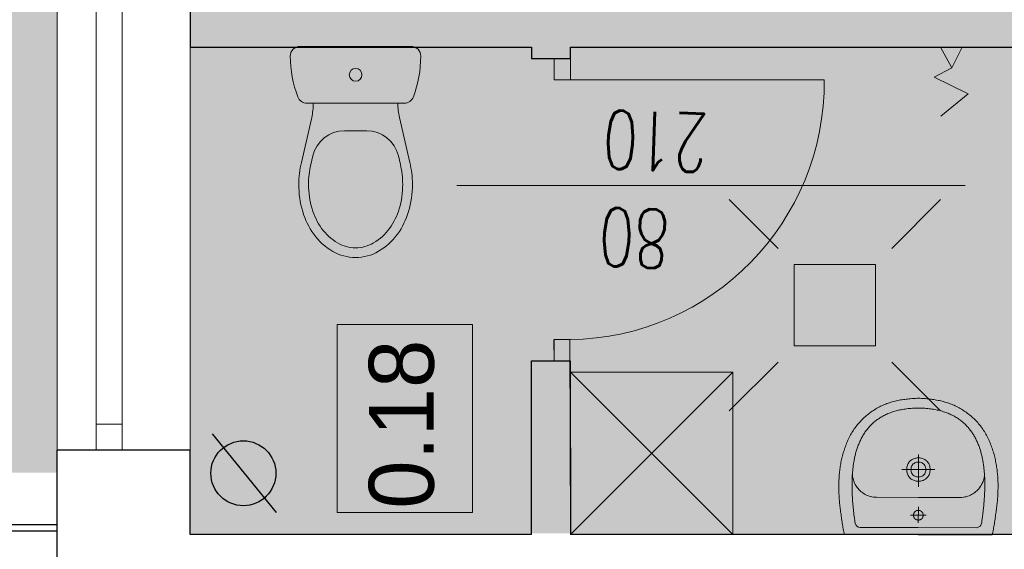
# Model space of a CAD drawing. Header units: millimetres. Extents: x -2948 to 78628, y 64669 to 215420.
# Tile 149 of 256: x 56091 to 56394, y 106763 to 106926. Entities that reach past the tile are written whole.
import ezdxf
from ezdxf.enums import TextEntityAlignment as Align

# ---------------------------------------------------------------- set-up
doc = ezdxf.new("R2010")
doc.units = ezdxf.units.MM
doc.linetypes.add('HIDDEN', pattern=[9.525, 6.35, -3.175])
doc.layers.add('KONSTR.STALOWA', color=42, linetype='Continuous')
doc.layers.add('schody', color=7, linetype='Continuous')
for name, color, linetype, lineweight in [('meble inst', 240, 'Continuous', 5), ('NOWE SCIANY', 3, 'Continuous', 13), ('OPIS', 2, 'Continuous', 13), ('P_POMOC', 1, 'Continuous', 5), ('pomiwszczenia', 95, 'Continuous', 20), ('POMOC', 1, 'Continuous', 13), ('SCIANY', 7, 'Continuous', 30), ('STOLARKA', 3, 'Continuous', 13), ('WYMIAR', 5, 'Continuous', 13), ('WYPOSAZENIE_SANITARNE', 122, 'Continuous', 5), ('ŚCIANY', 7, 'Continuous', 30)]:
    doc.layers.add(name, color=color, linetype=linetype, lineweight=lineweight)
doc.styles.add('CP_ATTR', font='ROMANS.SHX')
doc.styles.add('style2', font='romans.shx', dxfattribs={"width": 0.7})
doc.dimstyles.new('100', dxfattribs={"dimscale": 80, "dimtxt": 0.2, "dimasz": 0.2, "dimexe": 1.25, "dimexo": 0.625, "dimgap": 0.05, "dimtad": 1, "dimdec": 0, "dimdsep": 46, "dimlunit": 6, "dimtxsty": 'style2', "dimblk1": 'TICK', "dimblk2": 'TICK', "dimsah": 1, "dimcen": 0.2, "dimse1": 1, "dimse2": 1, "dimclrd": 256, "dimclrt": 2, "dimadec": 0, "dimazin": 0, "dimtfac": 1, "dimtdec": 0, "dimtix": 1, "dimtmove": 1, "dimatfit": 0, "dimldrblk": 'DOTSMALL', "dimfxl": 1, "dimtolj": 1, "dimtzin": 0, "dimarcsym": 0})

# ---------------------------------------------------------------- blocks, each defined once
blk = doc.blocks.new('A$C48A16FC9')
at = {"layer": 'WYPOSAZENIE_SANITARNE'}
for p, q in [((-13.67, 35.98), (20.52, 35.98)), ((18.4, 18.48), (-11.55, 18.48)), ((-13.28, 0.27), (-10.09, 14.1)), ((20.13, 0.27), (16.94, 14.1)), ((0, 10), (6.85, 10)), ((-10.36, -0.41), (-9.74, 2.25)), ((17.21, -0.41), (16.6, 2.25))]:
    blk.add_line(p, q, dxfattribs=at)
for points in [[(-14.07, -6.52, 0.072039), (-12.86, -14.86, 0.083339), (-9.48, -21.8, 0.106661), (-3.63, -27.12, 0.132138), (3.43, -29.02, 0.132138), (10.48, -27.12, 0.106661), (16.33, -21.8, 0.083339), (19.72, -14.86, 0.072039), (20.93, -6.52, 0.05824), (20.13, 0.27, 0.083339)], [(-13.28, 0.27, 0.05824), (-14.07, -6.52, 0.072039)], [(-10.36, -0.43, 0.05824), (-11.07, -6.52, 0.05824)], [(-11.07, -6.52, 0.072039), (-9.99, -14.01, 0.083339), (-7.04, -20.05, 0.106661), (-2.12, -24.52, 0.132138), (3.43, -26.02, 0.132138), (8.98, -24.52, 0.106661), (13.89, -20.05, 0.083339), (16.84, -14.01, 0.072039), (17.93, -6.52, 0.05824), (17.21, -0.43, 0.05824)]]:
    blk.add_lwpolyline(points, format="xyb", dxfattribs=at)
blk.add_circle((3.43, 27.23), 1.96, dxfattribs=at)
for centre, radius, start, end in [((-13.67, 32.98), 3, 90, 180.5376), ((20.52, 32.98), 3, 359.4624, 90), ((20.33, 33.3), 37, 180.5376, 200.3417), ((-13.48, 33.3), 37, 339.6583, 359.4624), ((-11.55, 21.48), 3, 200.3417, 270), ((-29.57, 18.6), 20, 346.9953, 359.6717), ((36.43, 18.6), 20, 180.3283, 193.0047), ((18.4, 21.48), 3, 270, 339.6583), ((0, 0), 10, 90, 166.9953), ((6.85, 0), 10, 13.0047, 90)]:
    blk.add_arc(centre, radius, start, end, dxfattribs=at)
blk = doc.blocks.new('2DHSN_724_5an68yu')
for p, q in [((-17.5, 17.51), (-32.5, 32.51)), ((17.5, 17.51), (32.5, 32.51)), ((-17.5, -17.51), (-32.5, -32.51)), ((17.5, -17.51), (32.5, -32.51))]:
    blk.add_line(p, q)
blk.add_lwpolyline([(-12.5, 12.5), (12.5, 12.5), (12.5, -12.5), (-12.5, -12.5)], close=True)
at = {"linetype": 'ByBlock', "style": 'CP_ATTR', "flags": 9}
for tag, p in [('NAME', (-9.19, -1.83)), ('FLOW', (-9.19, -1.83)), ('CHARACTER', (-9.19, -1.84)), ('NUMBER', (-9.19, -1.85)), ('TEMPERATURE', (-9.19, -1.85)), ('PRODUCT-TYPE', (-9.19, -1.86)), ('ORDER-NO', (-9.19, -1.87)), ('PN', (-9.18, -1.83)), ('OTHER', (-9.18, -1.83)), ('PRODUCER', (-9.17, -1.83)), ('ARTICLE', (-9.16, -1.83)), ('VOLTAGE', (-9.16, -1.85)), ('WEIGHT', (-9.15, -1.84)), ('GROUP', (-9.15, -1.85)), ('POWER', (-9.15, -1.87)), ('DN', (-9.14, -1.86))]:
    blk.add_attdef(tag, text='', height=0.00005, dxfattribs=at).set_placement(p, align=Align.MIDDLE_LEFT)
blk = doc.blocks.new('A$C17BC5D8D')
at = {"layer": 'WYPOSAZENIE_SANITARNE'}
blk.add_line((3.81, -7.43), (3.81, -7.43), dxfattribs=at)
for points in [[(-2.19, 13.82), (-2.19, -8.88), (-2.19, -31.68), (-1.76, -31.78), (-1.34, -31.87), (-0.91, -31.96), (-0.47, -32.04), (-0.04, -32.12), (0.4, -32.2), (0.84, -32.27), (1.28, -32.35), (1.73, -32.42), (2.17, -32.48), (2.61, -32.55), (3.06, -32.61), (3.5, -32.67), (3.94, -32.73), (4.39, -32.79), (4.83, -32.85), (5.26, -32.91), (5.7, -32.97), (6.13, -33.02), (6.56, -33.08), (6.98, -33.13), (7.4, -33.17), (7.82, -33.21), (8.24, -33.25), (8.67, -33.28), (9.09, -33.31), (9.51, -33.34), (9.93, -33.37), (10.36, -33.39), (10.78, -33.4), (11.2, -33.42), (11.63, -33.43), (12.05, -33.44), (12.47, -33.44), (12.9, -33.44), (13.32, -33.43), (13.74, -33.43), (14.17, -33.41), (14.59, -33.4), (15.01, -33.38), (15.43, -33.35), (15.86, -33.32), (16.28, -33.29), (16.7, -33.25), (17.12, -33.21), (17.54, -33.16), (17.96, -33.11), (18.37, -33.05), (18.79, -32.99), (19.21, -32.92), (19.62, -32.85), (20.04, -32.77), (20.45, -32.69), (20.87, -32.61), (21.28, -32.51), (21.69, -32.42), (22.1, -32.31), (22.51, -32.21), (22.91, -32.09), (23.32, -31.97), (23.72, -31.85), (24.13, -31.72), (24.53, -31.58), (24.93, -31.44), (25.33, -31.29), (25.72, -31.14), (26.12, -30.98), (26.51, -30.81), (26.9, -30.64), (26.9, -30.64), (27.31, -30.45), (27.7, -30.26), (28.1, -30.06), (28.48, -29.85), (28.86, -29.64), (29.24, -29.42), (29.61, -29.19), (29.97, -28.95), (30.33, -28.71), (30.68, -28.47), (31.02, -28.21), (31.36, -27.95), (31.7, -27.68), (32.03, -27.41), (32.35, -27.13), (32.66, -26.84), (32.97, -26.55), (33.28, -26.24), (33.58, -25.94), (33.87, -25.62), (34.16, -25.3), (34.44, -24.97), (34.72, -24.63), (34.99, -24.29), (35.26, -23.93), (35.52, -23.58), (35.77, -23.21), (36.02, -22.84), (36.27, -22.46), (36.49, -22.1), (36.71, -21.74), (36.92, -21.37), (37.12, -21), (37.31, -20.62), (37.5, -20.23), (37.67, -19.84), (37.84, -19.45), (38, -19.05), (38.15, -18.65), (38.29, -18.25), (38.43, -17.84), (38.56, -17.43), (38.68, -17.01), (38.79, -16.59), (38.9, -16.17), (39, -15.75), (39.1, -15.33), (39.18, -14.9), (39.27, -14.48), (39.34, -14.05), (39.41, -13.62), (39.47, -13.19), (39.53, -12.76), (39.58, -12.33), (39.63, -11.9), (39.67, -11.47), (39.71, -11.05), (39.74, -10.62), (39.77, -10.19), (39.79, -9.77), (39.8, -9.35), (39.82, -8.93), (39.82, -8.93), (39.8, -8.51), (39.79, -8.08), (39.77, -7.66), (39.74, -7.23), (39.71, -6.81), (39.67, -6.38), (39.63, -5.95), (39.58, -5.52), (39.53, -5.09), (39.47, -4.66), (39.41, -4.23), (39.34, -3.8), (39.27, -3.38), (39.18, -2.95), (39.1, -2.52), (39, -2.1), (38.9, -1.68), (38.79, -1.26), (38.68, -0.84), (38.56, -0.43), (38.43, -0.01), (38.29, 0.39), (38.15, 0.8), (38, 1.2), (37.84, 1.6), (37.67, 1.99), (37.5, 2.38), (37.31, 2.77), (37.12, 3.14), (36.92, 3.52), (36.71, 3.89), (36.49, 4.25), (36.27, 4.61), (36.27, 4.61), (36.02, 4.99), (35.77, 5.36), (35.52, 5.72), (35.26, 6.08), (34.99, 6.43), (34.72, 6.78), (34.44, 7.11), (34.16, 7.44), (33.87, 7.77), (33.58, 8.08), (33.28, 8.39), (32.97, 8.69), (32.66, 8.99), (32.35, 9.28), (32.03, 9.56), (31.7, 9.83), (31.36, 10.1), (31.02, 10.36), (30.68, 10.61), (30.33, 10.86), (29.97, 11.1), (29.61, 11.34), (29.24, 11.56), (28.86, 11.78), (28.48, 12), (28.1, 12.2), (27.7, 12.4), (27.31, 12.6), (26.9, 12.78), (26.9, 12.78), (26.51, 12.96), (26.12, 13.12), (25.72, 13.28), (25.33, 13.44), (24.93, 13.59), (24.53, 13.73), (24.13, 13.86), (23.72, 14), (23.32, 14.12), (22.91, 14.24), (22.51, 14.35), (22.1, 14.46), (21.69, 14.56), (21.28, 14.66), (20.87, 14.75), (20.45, 14.84), (20.04, 14.92), (19.62, 15), (19.21, 15.07), (18.79, 15.14), (18.37, 15.2), (17.96, 15.25), (17.54, 15.31), (17.12, 15.35), (16.7, 15.4), (16.28, 15.43), (15.86, 15.47), (15.43, 15.5), (15.01, 15.52), (14.59, 15.54), (14.17, 15.56), (13.74, 15.57), (13.32, 15.58), (12.9, 15.59), (12.47, 15.59), (12.05, 15.58), (11.63, 15.58), (11.2, 15.57), (10.78, 15.55), (10.36, 15.53), (9.93, 15.51), (9.51, 15.49), (9.09, 15.46), (8.67, 15.43), (8.24, 15.4), (7.82, 15.36), (7.4, 15.32), (6.98, 15.27), (6.56, 15.23), (6.56, 15.23), (6.13, 15.17), (5.7, 15.11), (5.26, 15.06), (4.83, 15), (4.39, 14.94), (3.94, 14.88), (3.5, 14.82), (3.06, 14.76), (2.61, 14.69), (2.17, 14.63), (1.73, 14.56), (1.28, 14.49), (0.84, 14.42), (0.4, 14.34), (-0.04, 14.27), (-0.47, 14.18), (-0.91, 14.1), (-1.34, 14.01), (-1.76, 13.92)], [(36.8, -8.93), (36.8, -8.44), (36.78, -7.96), (36.76, -7.49), (36.73, -7.02), (36.7, -6.57), (36.66, -6.12), (36.61, -5.67), (36.56, -5.24), (36.5, -4.81), (36.44, -4.38), (36.37, -3.97), (36.29, -3.56), (36.21, -3.16), (36.12, -2.76), (36.02, -2.38), (35.92, -1.99), (35.81, -1.62), (35.7, -1.25), (35.59, -0.89), (35.46, -0.53), (35.33, -0.19), (35.2, 0.16), (35.06, 0.49), (34.92, 0.82), (34.77, 1.15), (34.61, 1.47), (34.45, 1.78), (34.29, 2.08), (34.12, 2.38), (33.95, 2.68), (33.77, 2.96), (33.58, 3.25), (33.4, 3.52), (33.2, 3.79), (33.01, 4.06), (32.8, 4.32), (32.6, 4.57), (32.39, 4.82), (32.17, 5.06), (31.95, 5.3), (31.73, 5.53), (31.5, 5.75), (31.27, 5.98), (31.04, 6.19), (30.8, 6.4), (30.56, 6.61), (30.31, 6.81), (30.06, 7), (29.81, 7.19), (29.55, 7.38), (29.29, 7.56), (29.02, 7.74), (28.76, 7.91), (28.49, 8.07), (28.21, 8.24), (27.93, 8.39), (27.65, 8.54), (27.37, 8.69), (27.09, 8.84), (26.8, 8.98), (26.5, 9.11), (26.21, 9.24), (25.91, 9.37), (25.61, 9.49), (25.31, 9.61), (25.01, 9.72), (24.7, 9.83), (24.39, 9.94), (24.08, 10.04), (23.76, 10.14), (23.45, 10.23), (23.13, 10.32), (22.81, 10.41), (22.48, 10.49), (22.16, 10.57), (21.83, 10.64), (21.5, 10.72), (21.17, 10.78), (20.84, 10.85), (20.51, 10.91), (20.18, 10.97), (19.84, 11.02), (19.5, 11.08), (19.16, 11.12), (18.82, 11.17), (18.48, 11.21), (18.14, 11.25), (17.8, 11.29), (17.45, 11.32), (17.11, 11.35), (16.76, 11.38), (16.41, 11.4), (16.06, 11.43), (15.72, 11.45), (15.37, 11.46), (15.02, 11.48), (14.67, 11.49), (14.32, 11.5), (13.97, 11.51), (13.61, 11.51), (13.26, 11.51), (12.91, 11.51), (12.56, 11.51), (12.21, 11.51), (11.86, 11.5), (11.5, 11.49), (11.15, 11.48), (10.8, 11.47), (10.45, 11.45), (10.1, 11.44), (9.75, 11.42), (9.4, 11.4), (9.05, 11.38), (8.7, 11.36), (8.36, 11.33), (8.01, 11.31), (7.66, 11.28), (7.32, 11.25), (6.97, 11.22), (6.63, 11.19), (6.29, 11.15), (5.95, 11.12), (5.61, 11.08), (5.27, 11.05), (4.93, 11.01), (4.6, 10.97), (4.26, 10.93), (3.93, 10.89), (3.6, 10.85), (3.27, 10.8), (2.94, 10.76), (2.61, 10.72), (2.29, 10.67), (1.97, 10.63), (1.65, 10.58), (1.33, 10.53), (1.33, 10.53), (0.77, 10.3), (0.38, 9.98), (0.13, 9.53), (0.01, 8.93), (-0.01, -8.93), (0.01, -26.78), (0.13, -27.38), (0.38, -27.83), (0.77, -28.16), (1.33, -28.39), (1.65, -28.43), (1.97, -28.48), (2.29, -28.52), (2.61, -28.57), (2.94, -28.61), (3.27, -28.66), (3.6, -28.7), (3.93, -28.74), (4.26, -28.78), (4.6, -28.82), (4.93, -28.86), (5.27, -28.9), (5.61, -28.93), (5.95, -28.97), (6.29, -29.01), (6.63, -29.04), (6.97, -29.07), (7.32, -29.1), (7.66, -29.13), (8.01, -29.16), (8.36, -29.18), (8.7, -29.21), (9.05, -29.23), (9.4, -29.25), (9.75, -29.27), (10.1, -29.29), (10.45, -29.31), (10.8, -29.32), (11.15, -29.33), (11.5, -29.34), (11.86, -29.35), (12.21, -29.36), (12.56, -29.36), (12.91, -29.37), (13.26, -29.37), (13.61, -29.36), (13.97, -29.36), (14.32, -29.35), (14.67, -29.34), (15.02, -29.33), (15.37, -29.32), (15.72, -29.3), (16.06, -29.28), (16.41, -29.26), (16.76, -29.23), (17.11, -29.2), (17.45, -29.17), (17.8, -29.14), (18.14, -29.1), (18.48, -29.07), (18.82, -29.02), (19.16, -28.98), (19.5, -28.93), (19.84, -28.88), (20.18, -28.82), (20.51, -28.76), (20.84, -28.7), (21.17, -28.64), (21.5, -28.57), (21.83, -28.5), (22.16, -28.42), (22.48, -28.34), (22.81, -28.26), (23.13, -28.17), (23.45, -28.08), (23.76, -27.99), (24.08, -27.89), (24.39, -27.79), (24.7, -27.68), (25.01, -27.57), (25.31, -27.46), (25.61, -27.34), (25.91, -27.22), (26.21, -27.09), (26.5, -26.96), (26.8, -26.83), (27.09, -26.69), (27.37, -26.55), (27.65, -26.4), (27.93, -26.25), (28.21, -26.09), (28.49, -25.93), (28.76, -25.76), (29.02, -25.59), (29.29, -25.41), (29.55, -25.23), (29.81, -25.05), (30.06, -24.86), (30.31, -24.66), (30.56, -24.46), (30.8, -24.26), (31.04, -24.04), (31.27, -23.83), (31.5, -23.61), (31.73, -23.38), (31.95, -23.15), (32.17, -22.91), (32.39, -22.67), (32.6, -22.42), (32.8, -22.17), (33.01, -21.91), (33.2, -21.64), (33.4, -21.37), (33.58, -21.1), (33.77, -20.82), (33.95, -20.53), (34.12, -20.24), (34.29, -19.94), (34.45, -19.63), (34.61, -19.32), (34.77, -19), (34.92, -18.68), (35.06, -18.35), (35.2, -18.01), (35.33, -17.67), (35.46, -17.32), (35.59, -16.96), (35.7, -16.6), (35.81, -16.23), (35.92, -15.86), (36.02, -15.48), (36.12, -15.09), (36.21, -14.69), (36.29, -14.29), (36.37, -13.88), (36.44, -13.47), (36.5, -13.05), (36.56, -12.62), (36.61, -12.18), (36.66, -11.74), (36.7, -11.29), (36.73, -10.83), (36.76, -10.36), (36.78, -9.89), (36.8, -9.41), (36.8, -8.93)], [(17.86, -5.33), (18.22, -5.34), (18.57, -5.38), (18.89, -5.45), (19.19, -5.54), (19.47, -5.65), (19.74, -5.79), (19.99, -5.94), (20.21, -6.11), (20.42, -6.3), (20.61, -6.5), (20.78, -6.72), (20.93, -6.95), (21.06, -7.19), (21.18, -7.44), (21.27, -7.7), (21.35, -7.97), (21.41, -8.24), (21.44, -8.51), (21.46, -8.79), (21.46, -9.07), (21.44, -9.34), (21.41, -9.62), (21.35, -9.89), (21.27, -10.15), (21.18, -10.41), (21.06, -10.66), (20.93, -10.9), (20.78, -11.13), (20.61, -11.35), (20.42, -11.55), (20.21, -11.74), (19.98, -11.91), (19.74, -12.07), (19.47, -12.2), (19.19, -12.31), (18.89, -12.41), (18.56, -12.47), (18.22, -12.51), (17.86, -12.53), (17.5, -12.51), (17.16, -12.47), (16.84, -12.41), (16.54, -12.31), (16.25, -12.2), (15.99, -12.07), (15.74, -11.91), (15.52, -11.74), (15.31, -11.55), (15.12, -11.35), (14.95, -11.13), (14.8, -10.9), (14.66, -10.66), (14.55, -10.41), (14.46, -10.15), (14.38, -9.88), (14.32, -9.61), (14.28, -9.34), (14.27, -9.06), (14.27, -8.79), (14.28, -8.51), (14.32, -8.24), (14.38, -7.97), (14.46, -7.7), (14.55, -7.44), (14.66, -7.19), (14.8, -6.95), (14.95, -6.72), (15.12, -6.5), (15.31, -6.3), (15.52, -6.11), (15.74, -5.94), (15.99, -5.79), (16.25, -5.65), (16.54, -5.54), (16.84, -5.45), (17.16, -5.38), (17.5, -5.34), (17.86, -5.33)], [(3.81, -7.43), (3.79, -7.43), (3.77, -7.43), (3.75, -7.43), (3.73, -7.43), (3.71, -7.43), (3.69, -7.43), (3.67, -7.43), (3.64, -7.44), (3.62, -7.44), (3.6, -7.44), (3.58, -7.44), (3.56, -7.45), (3.54, -7.45), (3.52, -7.46), (3.5, -7.46), (3.48, -7.46), (3.46, -7.47), (3.44, -7.47), (3.42, -7.48), (3.39, -7.49), (3.37, -7.49), (3.35, -7.5), (3.33, -7.5), (3.31, -7.51), (3.29, -7.52), (3.27, -7.53), (3.25, -7.53), (3.23, -7.54), (3.22, -7.55), (3.2, -7.56), (3.18, -7.57), (3.16, -7.58), (3.14, -7.59), (3.12, -7.6), (3.1, -7.61), (3.08, -7.62), (3.06, -7.63), (3.05, -7.64), (3.03, -7.65), (3.01, -7.66), (2.99, -7.67), (2.97, -7.68), (2.96, -7.69), (2.94, -7.71), (2.92, -7.72), (2.9, -7.73), (2.89, -7.75), (2.87, -7.76), (2.85, -7.77), (2.84, -7.79), (2.82, -7.8), (2.81, -7.81), (2.79, -7.83), (2.78, -7.84), (2.76, -7.86), (2.75, -7.87), (2.73, -7.89), (2.72, -7.9), (2.7, -7.92), (2.69, -7.93), (2.67, -7.95), (2.66, -7.97), (2.65, -7.98), (2.63, -8), (2.62, -8.02), (2.61, -8.03), (2.59, -8.05), (2.58, -8.07), (2.57, -8.08), (2.56, -8.1), (2.55, -8.12), (2.54, -8.14), (2.52, -8.16), (2.51, -8.17), (2.5, -8.19), (2.49, -8.21), (2.48, -8.23), (2.47, -8.25), (2.46, -8.27), (2.45, -8.29), (2.45, -8.31), (2.44, -8.33), (2.43, -8.35), (2.42, -8.37), (2.41, -8.39), (2.41, -8.41), (2.4, -8.43), (2.39, -8.45), (2.38, -8.47), (2.38, -8.49), (2.37, -8.51), (2.37, -8.53), (2.36, -8.55), (2.36, -8.57), (2.35, -8.59), (2.35, -8.61), (2.34, -8.63), (2.34, -8.65), (2.33, -8.67), (2.33, -8.69), (2.33, -8.71), (2.32, -8.73), (2.32, -8.76), (2.32, -8.78), (2.32, -8.8), (2.32, -8.82), (2.31, -8.84), (2.31, -8.86), (2.31, -8.88), (2.31, -8.9), (2.31, -8.92), (2.31, -8.95), (2.31, -8.97), (2.31, -8.99), (2.31, -9.01), (2.32, -9.03), (2.32, -9.05), (2.32, -9.07), (2.32, -9.09), (2.32, -9.12), (2.33, -9.14), (2.33, -9.16), (2.33, -9.18), (2.34, -9.2), (2.34, -9.22), (2.35, -9.24), (2.35, -9.26), (2.35, -9.28), (2.36, -9.3), (2.37, -9.32), (2.37, -9.34), (2.38, -9.36), (2.38, -9.38), (2.39, -9.4), (2.4, -9.42), (2.4, -9.44), (2.41, -9.46), (2.42, -9.48), (2.43, -9.5), (2.44, -9.52), (2.44, -9.54), (2.45, -9.56), (2.46, -9.58), (2.47, -9.6), (2.48, -9.62), (2.49, -9.64), (2.5, -9.66), (2.51, -9.67), (2.52, -9.69), (2.53, -9.71), (2.54, -9.73), (2.56, -9.75), (2.57, -9.77), (2.58, -9.78), (2.59, -9.8), (2.6, -9.82), (2.62, -9.83), (2.63, -9.85), (2.64, -9.87), (2.66, -9.88), (2.67, -9.9), (2.68, -9.92), (2.7, -9.93), (2.71, -9.95), (2.73, -9.96), (2.74, -9.98), (2.76, -9.99), (2.77, -10.01), (2.79, -10.02), (2.8, -10.04), (2.82, -10.05), (2.84, -10.07), (2.85, -10.08), (2.87, -10.09), (2.88, -10.11), (2.9, -10.12), (2.92, -10.13), (2.94, -10.14), (2.95, -10.16), (2.97, -10.17), (2.99, -10.18), (3.01, -10.19), (3.02, -10.2), (3.04, -10.21), (3.06, -10.22), (3.08, -10.24), (3.1, -10.25), (3.12, -10.26), (3.13, -10.27), (3.15, -10.27), (3.17, -10.28), (3.19, -10.29), (3.21, -10.3), (3.23, -10.31), (3.25, -10.32), (3.27, -10.33), (3.29, -10.33), (3.31, -10.34), (3.33, -10.35), (3.35, -10.35), (3.37, -10.36), (3.39, -10.37), (3.41, -10.37), (3.43, -10.38), (3.45, -10.38), (3.47, -10.39), (3.49, -10.39), (3.51, -10.4), (3.54, -10.4), (3.56, -10.4), (3.58, -10.41), (3.6, -10.41), (3.62, -10.41), (3.64, -10.42), (3.66, -10.42), (3.68, -10.42), (3.7, -10.42), (3.73, -10.42), (3.75, -10.43), (3.77, -10.43), (3.79, -10.43), (3.81, -10.43), (3.83, -10.43), (3.85, -10.43), (3.87, -10.43), (3.9, -10.42), (3.92, -10.42), (3.94, -10.42), (3.96, -10.42), (3.98, -10.42), (4, -10.41), (4.02, -10.41), (4.04, -10.41), (4.06, -10.41), (4.08, -10.4), (4.11, -10.4), (4.13, -10.39), (4.15, -10.39), (4.17, -10.38), (4.19, -10.38), (4.21, -10.37), (4.23, -10.37), (4.25, -10.36), (4.27, -10.36), (4.29, -10.35), (4.31, -10.34), (4.33, -10.33), (4.35, -10.33), (4.37, -10.32), (4.39, -10.31), (4.41, -10.3), (4.43, -10.29), (4.45, -10.29), (4.47, -10.28), (4.49, -10.27), (4.5, -10.26), (4.52, -10.25), (4.54, -10.24), (4.56, -10.23), (4.58, -10.22), (4.6, -10.2), (4.61, -10.19), (4.63, -10.18), (4.65, -10.17), (4.67, -10.16), (4.69, -10.15), (4.7, -10.13), (4.72, -10.12), (4.74, -10.11), (4.75, -10.09), (4.77, -10.08), (4.79, -10.07), (4.8, -10.05), (4.82, -10.04), (4.83, -10.03), (4.85, -10.01), (4.86, -10), (4.88, -9.98), (4.89, -9.97), (4.91, -9.95), (4.92, -9.93), (4.94, -9.92), (4.95, -9.9), (4.96, -9.89), (4.98, -9.87), (4.99, -9.85), (5, -9.84), (5.02, -9.82), (5.03, -9.8), (5.04, -9.79), (5.05, -9.77), (5.07, -9.75), (5.08, -9.73), (5.09, -9.71), (5.1, -9.7), (5.11, -9.68), (5.12, -9.66), (5.13, -9.64), (5.14, -9.62), (5.15, -9.6), (5.16, -9.58), (5.17, -9.57), (5.18, -9.55), (5.19, -9.53), (5.2, -9.51), (5.2, -9.49), (5.21, -9.47), (5.22, -9.45), (5.23, -9.43), (5.23, -9.41), (5.24, -9.39), (5.25, -9.37), (5.25, -9.35), (5.26, -9.33), (5.26, -9.31), (5.27, -9.29), (5.27, -9.27), (5.28, -9.24), (5.28, -9.22), (5.29, -9.2), (5.29, -9.18), (5.29, -9.16), (5.3, -9.14), (5.3, -9.12), (5.3, -9.1), (5.3, -9.08), (5.31, -9.06), (5.31, -9.03), (5.31, -9.01), (5.31, -8.99), (5.31, -8.97), (5.31, -8.95), (5.31, -8.93), (5.31, -8.91), (5.31, -8.89), (5.31, -8.86), (5.31, -8.84), (5.31, -8.82), (5.31, -8.8), (5.31, -8.78), (5.3, -8.76), (5.3, -8.74), (5.3, -8.72), (5.29, -8.7), (5.29, -8.67), (5.29, -8.65), (5.28, -8.63), (5.28, -8.61), (5.27, -8.59), (5.27, -8.57), (5.26, -8.55), (5.26, -8.53), (5.25, -8.51), (5.25, -8.49), (5.24, -8.47), (5.23, -8.45), (5.23, -8.43), (5.22, -8.41), (5.21, -8.39), (5.2, -8.37), (5.2, -8.35), (5.19, -8.33), (5.18, -8.31), (5.17, -8.29), (5.16, -8.27), (5.15, -8.25), (5.14, -8.23), (5.13, -8.22), (5.12, -8.2), (5.11, -8.18), (5.1, -8.16), (5.09, -8.14), (5.08, -8.12), (5.07, -8.11), (5.06, -8.09), (5.04, -8.07), (5.03, -8.05), (5.02, -8.04), (5.01, -8.02), (4.99, -8), (4.98, -7.99), (4.97, -7.97), (4.95, -7.95), (4.94, -7.94), (4.93, -7.92), (4.91, -7.91), (4.9, -7.89), (4.88, -7.87), (4.87, -7.86), (4.85, -7.84), (4.84, -7.83), (4.82, -7.82), (4.8, -7.8), (4.79, -7.79), (4.77, -7.77), (4.76, -7.76), (4.74, -7.75), (4.72, -7.73), (4.71, -7.72), (4.69, -7.71), (4.67, -7.7), (4.65, -7.68), (4.64, -7.67), (4.62, -7.66), (4.6, -7.65), (4.58, -7.64), (4.56, -7.63), (4.55, -7.62), (4.53, -7.61), (4.51, -7.6), (4.49, -7.59), (4.47, -7.58), (4.45, -7.57), (4.43, -7.56), (4.41, -7.55), (4.39, -7.54), (4.37, -7.54), (4.35, -7.53), (4.33, -7.52), (4.31, -7.51), (4.29, -7.51), (4.27, -7.5), (4.25, -7.49), (4.23, -7.49), (4.21, -7.48), (4.19, -7.48), (4.17, -7.47), (4.15, -7.47), (4.13, -7.46), (4.11, -7.46), (4.09, -7.45), (4.07, -7.45), (4.05, -7.44), (4.03, -7.44), (4, -7.44), (3.98, -7.44), (3.96, -7.43), (3.94, -7.43), (3.92, -7.43), (3.9, -7.43), (3.88, -7.43), (3.86, -7.43), (3.84, -7.43), (3.81, -7.43)], [(17.86, -6.63), (18.23, -6.65), (18.57, -6.72), (18.87, -6.82), (19.14, -6.97), (19.38, -7.14), (19.59, -7.35), (19.77, -7.57), (19.91, -7.82), (20.02, -8.08), (20.1, -8.36), (20.15, -8.64), (20.16, -8.93), (20.15, -9.21), (20.1, -9.5), (20.02, -9.77), (19.91, -10.03), (19.76, -10.28), (19.59, -10.51), (19.38, -10.71), (19.14, -10.89), (18.87, -11.03), (18.57, -11.14), (18.23, -11.2), (17.86, -11.23), (17.5, -11.2), (17.16, -11.14), (16.86, -11.03), (16.59, -10.89), (16.35, -10.71), (16.14, -10.51), (15.96, -10.28), (15.82, -10.03), (15.71, -9.77), (15.63, -9.5), (15.58, -9.21), (15.56, -8.93), (15.58, -8.64), (15.63, -8.36), (15.71, -8.08), (15.82, -7.82), (15.96, -7.57), (16.14, -7.35), (16.35, -7.14), (16.59, -6.97), (16.86, -6.82), (17.16, -6.72), (17.5, -6.65), (17.86, -6.63)]]:
    blk.add_lwpolyline(points, close=True, dxfattribs=at)
for points in [[(16.87, 11.37), (16.57, 11.39), (16.26, 11.39), (15.94, 11.38), (15.62, 11.34), (15.28, 11.28), (14.95, 11.2), (14.61, 11.1), (14.27, 10.99), (13.93, 10.85), (13.6, 10.7), (13.26, 10.52), (12.93, 10.33), (12.61, 10.12), (12.29, 9.89), (11.98, 9.65), (11.68, 9.38), (11.4, 9.1), (11.12, 8.81), (10.86, 8.49), (10.62, 8.16), (10.39, 7.81), (10.18, 7.45), (9.99, 7.07), (9.82, 6.67), (9.67, 6.26), (9.54, 5.83), (9.45, 5.39), (9.37, 4.93), (9.33, 4.46), (9.31, 3.97)], [(9.31, 3.97), (9.31, -8.93), (9.31, -21.83)], [(17.89, -3.84), (17.89, -14.02)], [(6.34, -8.93), (1.5, -8.93)], [(3.81, -11.36), (3.81, -6.49)], [(22.54, -8.93), (12.53, -8.93)], [(9.31, -21.83), (9.33, -22.31), (9.37, -22.78), (9.45, -23.24), (9.54, -23.68), (9.67, -24.11), (9.82, -24.52), (9.99, -24.92), (10.18, -25.3), (10.39, -25.66), (10.62, -26.01), (10.86, -26.34), (11.12, -26.66), (11.4, -26.96), (11.68, -27.24), (11.98, -27.5), (12.29, -27.75), (12.61, -27.97), (12.93, -28.18), (13.26, -28.38), (13.6, -28.55), (13.93, -28.7), (14.27, -28.84), (14.61, -28.96), (14.95, -29.05), (15.28, -29.13), (15.62, -29.19), (15.94, -29.23), (16.26, -29.25), (16.57, -29.24), (16.87, -29.22)]]:
    blk.add_lwpolyline(points, dxfattribs=at)
blk = doc.blocks.new('TICK')
at = {"color": 5}
for p, q in [((0, -0.75), (0, 0.75)), ((-1, 0), (1, 0))]:
    blk.add_line(p, q, dxfattribs=at)
at = {"const_width": 0.1}
blk.add_lwpolyline([(-0.354, -0.354), (0.354, 0.354)], dxfattribs=at)
blk = doc.blocks.new('*D1492')
at = {"layer": 'Defpoints', "color": 0, "ltscale": 2, "transparency": 16777216}
for p in [(55415.52, 106767.33), (56153.73, 106767.33), (56153.73, 106737.33)]:
    blk.add_point(p, dxfattribs=at)
at = {"layer": 'WYMIAR', "lineweight": -2, "ltscale": 2, "transparency": 16777216}
for p, q in [((55415.52, 106783.33), (55415.52, 106799.33)), ((55415.52, 106737.33), (55415.52, 106767.33)), ((55415.52, 106721.33), (55415.52, 106705.33))]:
    blk.add_line(p, q, dxfattribs=at)
at = {"layer": 'WYMIAR', "lineweight": -2, "ltscale": 2, "transparency": 16777216, "xscale": 16, "yscale": 16, "zscale": 16}
for p, rotation in [((55415.52, 106767.33), 270), ((55415.52, 106737.33), 90)]:
    blk.add_blockref('TICK', p, dxfattribs=dict(at, rotation=rotation))
at = {"layer": 'WYMIAR', "color": 2, "ltscale": 2, "transparency": 16777216, "insert": (55403.52, 106752.33), "char_height": 16, "attachment_point": 5, "rotation": 90, "style": 'style2'}
blk.add_mtext('\\A1;30', dxfattribs=at)
blk = doc.blocks.new('_DotSmall')
at = {"layer": 'OPIS', "color": 0, "const_width": 0.5}
blk.add_lwpolyline([(-0.0625, 0, 1), (0.0625, 0, 1)], format="xyb", close=True, dxfattribs=at)
blk = doc.blocks.new('*D1493')
at = {"layer": 'Defpoints', "color": 0, "ltscale": 2, "transparency": 16777216}
for p in [(55415.52, 106917.33), (56143.33, 106917.33), (56153.73, 106767.33)]:
    blk.add_point(p, dxfattribs=at)
at = {"layer": 'WYMIAR', "lineweight": -2, "ltscale": 2, "transparency": 16777216}
blk.add_line((55415.52, 106783.33), (55415.52, 106901.33), dxfattribs=at)
at = {"layer": 'WYMIAR', "lineweight": -2, "ltscale": 2, "transparency": 16777216, "xscale": 16, "yscale": 16, "zscale": 16}
for p, rotation in [((55415.52, 106917.33), 90), ((55415.52, 106767.33), 270)]:
    blk.add_blockref('TICK', p, dxfattribs=dict(at, rotation=rotation))
at = {"layer": 'WYMIAR', "color": 2, "ltscale": 2, "transparency": 16777216, "insert": (55403.52, 106842.33), "char_height": 16, "attachment_point": 5, "rotation": 90, "style": 'style2'}
blk.add_mtext('\\A1;150', dxfattribs=at)
blk = doc.blocks.new('*D1520')
at = {"layer": 'Defpoints', "color": 0, "ltscale": 2, "transparency": 16777216}
for p in [(55415.52, 106929.33), (56128.33, 106929.33), (56128.33, 106917.33)]:
    blk.add_point(p, dxfattribs=at)
at = {"layer": 'WYMIAR', "lineweight": -2, "ltscale": 2, "transparency": 16777216}
for p, q in [((55415.52, 106945.33), (55415.52, 106961.33)), ((55415.52, 106917.33), (55415.52, 106929.33)), ((55415.52, 106901.33), (55415.52, 106885.33))]:
    blk.add_line(p, q, dxfattribs=at)
at = {"layer": 'WYMIAR', "lineweight": -2, "ltscale": 2, "transparency": 16777216, "xscale": 16, "yscale": 16, "zscale": 16}
for p, rotation in [((55415.52, 106929.33), 270), ((55415.52, 106917.33), 90)]:
    blk.add_blockref('TICK', p, dxfattribs=dict(at, rotation=rotation))
at = {"layer": 'WYMIAR', "color": 2, "ltscale": 2, "transparency": 16777216, "insert": (55403.52, 106923.33), "char_height": 16, "attachment_point": 5, "rotation": 90, "style": 'style2'}
blk.add_mtext('\\A1;12', dxfattribs=at)
blk = doc.blocks.new('*D1521')
at = {"layer": 'Defpoints', "color": 0, "ltscale": 2, "transparency": 16777216}
for p in [(55415.52, 107320.93), (56143.33, 107320.93), (56128.33, 106929.33)]:
    blk.add_point(p, dxfattribs=at)
at = {"layer": 'WYMIAR', "lineweight": -2, "ltscale": 2, "transparency": 16777216}
blk.add_line((55415.52, 106945.33), (55415.52, 107304.93), dxfattribs=at)
at = {"layer": 'WYMIAR', "lineweight": -2, "ltscale": 2, "transparency": 16777216, "xscale": 16, "yscale": 16, "zscale": 16}
for p, rotation in [((55415.52, 107320.93), 90), ((55415.52, 106929.33), 270)]:
    blk.add_blockref('TICK', p, dxfattribs=dict(at, rotation=rotation))
at = {"layer": 'WYMIAR', "color": 2, "ltscale": 2, "transparency": 16777216, "insert": (55403.52, 107125.13), "char_height": 16, "attachment_point": 5, "rotation": 90, "style": 'style2'}
blk.add_mtext('\\A1;392', dxfattribs=at)

msp = doc.modelspace()

# ---------------------------------------------------------------- hatches: boundary and pattern name
at = {"layer": 'NOWE SCIANY', "ltscale": 2, "true_color": 0xfeeab9, "transparency": 33554585}
h = msp.add_hatch(color=254, dxfattribs=at)
h.dxf.hatch_style = 1
h.paths.add_polyline_path([(56436.21, 107935.69), (56144.78, 107934.18), (56144.78, 107370.66), (56143.19, 107370.66), (56143.19, 106767.69), (56710.48, 106767.69), (56710.48, 107935.69)])
h.paths.add_polyline_path([(56710.48, 107935.69), (56710.48, 106767.69), (57304.19, 106767.69), (57304.19, 107935.69)])
at = {"layer": 'schody', "linetype": 'HIDDEN', "ltscale": 2, "true_color": 0xfeeab9, "transparency": 33554585}
h = msp.add_hatch(color=254, dxfattribs=at)
h.dxf.hatch_style = 1
h.paths.add_polyline_path([(55649.33, 107900.94), (55649.33, 106786.94), (56102.25, 106786.34), (56102.42, 107900.33)])

# ---------------------------------------------------------------- linework, layer by layer
msp.add_line((56150.08, 106798.32), (56169.8, 106774.07))
msp.add_circle((56159.66, 106786.19), 10)
msp.add_solid([(56178.68, 106784.46), (56178.68, 106787.09), (56170.8, 106785.78)])
at = {"layer": 'KONSTR.STALOWA', "ltscale": 2}
for p, q in [((56102.33, 106770.33), (55587.33, 106770.33)), ((56102.33, 106768.33), (55587.33, 106768.33))]:
    msp.add_line(p, q, dxfattribs=at)
at = {"layer": 'meble inst', "lineweight": 5, "ltscale": 0.02}
for p, q in [((56377.71, 106910.99), (56374.31, 106917.33)), ((56380.95, 106917.33), (56377.71, 106910.99)), ((56377.71, 106910.99), (56372.34, 106908.11)), ((56372.34, 106908.11), (56382.76, 106903.02)), ((56382.76, 106903.02), (56374.42, 106896.16))]:
    msp.add_line(p, q, dxfattribs=at)
at = {"layer": 'NOWE SCIANY', "lineweight": 5}
for p, q in [((56143.33, 106917.33), (56143.33, 106929.33)), ((56248.34, 106917.33), (56143.33, 106917.33)), ((56248.34, 106913.85), (56248.34, 106917.33)), ((56260.34, 106917.33), (56261.34, 106917.33)), ((56260.34, 106917.33), (56260.34, 106912.33)), ((56260.34, 106907.33), (56260.34, 106917.33)), ((56261.34, 106917.33), (56260.34, 106917.33)), ((56424.34, 106917.33), (56261.34, 106917.33)), ((56260.34, 106767.33), (56260.2, 106827.33))]:
    msp.add_line(p, q, dxfattribs=at)
at = {"layer": 'NOWE SCIANY'}
for p, q in [((56255.34, 106907.35), (56255.34, 106913.85)), ((56260.34, 106907.35), (56255.34, 106907.35)), ((56260.2, 106827.33), (56255.2, 106827.23)), ((56255.35, 106820.73), (56255.2, 106827.23)), ((56260.34, 106827.33), (56255.34, 106827.33)), ((56255.34, 106820.83), (56255.34, 106827.33))]:
    msp.add_line(p, q, dxfattribs=at)
at = {"layer": 'NOWE SCIANY', "ltscale": 2}
msp.add_line((56260.34, 106907.35), (56338.49, 106907.35), dxfattribs=at)
msp.add_line((56260.34, 106907.35), (56338.49, 106907.35), dxfattribs=at)
at = {"layer": 'NOWE SCIANY'}
for points in [[(56256.34, 106913.85), (56260.34, 106913.85), (56248.34, 106913.85)], [(56260.22, 106820.83), (56248.34, 106820.83)]]:
    msp.add_lwpolyline(points, dxfattribs=at)
at = {"layer": 'NOWE SCIANY', "ltscale": 2}
msp.add_arc((56259.16, 106906.66), 79.33, 270.7539, 0.5001, dxfattribs=at)
msp.add_arc((56259.16, 106906.66), 79.33, 270.7539, 0.5001, dxfattribs=at)
at = {"layer": 'P_POMOC', "ltscale": 2}
msp.add_lwpolyline([(56260.34, 106817.33), (56310.34, 106817.33), (56310.34, 106767.33), (56260.34, 106767.33), (56260.34, 106817.33), (56310.34, 106767.33), (56260.34, 106767.33), (56310.34, 106817.33)], dxfattribs=at)
at = {"layer": 'pomiwszczenia'}
msp.add_lwpolyline([(56188.54, 106774.07), (56188.54, 106831.96), (56230.23, 106831.96), (56230.23, 106774.07)], close=True, dxfattribs=at)
at = {"layer": 'POMOC'}
for p, q in [((56102.33, 106793.33), (56102.33, 107298.33)), ((56143.33, 107298.33), (56143.33, 106793.33)), ((56381.91, 106874.75), (56225.34, 106874.75))]:
    msp.add_line(p, q, dxfattribs=at)
at = {"layer": 'SCIANY', "ltscale": 2}
for points in [[(56248.34, 106917.33), (56248.34, 106913.85), (56260.34, 106913.85), (56260.34, 106917.33), (56424.34, 106917.33), (56424.34, 106912.33), (56436.34, 106912.33), (56436.34, 107333.02), (56417.84, 107333.02), (56417.84, 107320.93), (56424.34, 107320.93), (56424.34, 106929.33), (56143.33, 106929.33), (56143.33, 106917.33), (56248.34, 106917.33)], [(56248.33, 106767.33), (56248.34, 106820.83), (56260.22, 106820.83), (56260.34, 106767.33)]]:
    msp.add_lwpolyline(points, dxfattribs=at)
at = {"layer": 'STOLARKA'}
for p, q in [((56114.33, 106793.33), (56114.33, 107298.33)), ((56122.33, 106793.33), (56122.33, 107298.33)), ((56114.33, 106801.33), (56122.33, 106801.33))]:
    msp.add_line(p, q, dxfattribs=at)
at = {"layer": 'STOLARKA', "ltscale": 2}
msp.add_line((55600.33, 106768.33), (56102.33, 106768.33), dxfattribs=at)
at = {"layer": 'ŚCIANY', "ltscale": 2}
for p, q in [((56102.33, 106685.33), (56102.33, 106793.33)), ((56137.33, 106793.33), (56102.33, 106793.33)), ((56143.33, 106793.33), (56102.33, 106793.33)), ((56143.33, 106767.33), (56143.33, 106793.33)), ((56248.33, 106767.33), (56143.33, 106767.33)), ((56424.34, 106767.33), (56260.34, 106767.33))]:
    msp.add_line(p, q, dxfattribs=at)

# ---------------------------------------------------------------- block references
at = {"layer": 'meble inst', "lineweight": 5, "ltscale": 0.02}
msp.add_blockref('2DHSN_724_5an68yu', (56341.76, 106837.92), dxfattribs=at)
at = {"layer": 'WYPOSAZENIE_SANITARNE', "xscale": -1, "rotation": 0.02928888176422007}
msp.add_blockref('A$C48A16FC9', (56197.64, 106881.64), dxfattribs=at)
at = {"layer": 'WYPOSAZENIE_SANITARNE', "rotation": 89.87035849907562}
msp.add_blockref('A$C17BC5D8D', (56358.51, 106769.49), dxfattribs=at)

# ---------------------------------------------------------------- texts
at = {"layer": 'NOWE SCIANY', "linetype": 'Continuous', "ltscale": 0.2, "insert": (56268.84, 106850.07), "char_height": 18, "width": 280.1371, "attachment_point": 3, "rotation": 177.7452, "style": 'style2'}
msp.add_mtext('80\\P210', dxfattribs=at)
at = {"layer": 'pomiwszczenia', "insert": (56208.43, 106801.3), "char_height": 20, "attachment_point": 5, "rotation": 90}
msp.add_mtext_dynamic_manual_height_columns('0.18', width=20, gutter_width=4.5, heights=[0], dxfattribs=at)

# ---------------------------------------------------------------- dimensions: what is measured, and where the dimension line sits
at = {"layer": 'WYMIAR', "ltscale": 2}
for base, p1, p2, picture, middle in [((55415.52, 107320.93), (56128.33, 106929.33), (56143.33, 107320.93), '*D1521', (55403.52, 107125.13)), ((55415.52, 106929.33), (56128.33, 106917.33), (56128.33, 106929.33), '*D1520', (55403.52, 106923.33)), ((55415.52, 106917.33), (56153.73, 106767.33), (56143.33, 106917.33), '*D1493', (55403.52, 106842.33)), ((55415.52, 106767.33), (56153.73, 106737.33), (56153.73, 106767.33), '*D1492', (55403.52, 106752.33))]:
    dim = msp.add_linear_dim(base=base, p1=p1, p2=p2, angle=90, dimstyle='100', dxfattribs=at)
    dim.commit()
    dim.dimension.update_dxf_attribs({"geometry": picture, "text_midpoint": middle})

doc.saveas('drawing.dxf')
